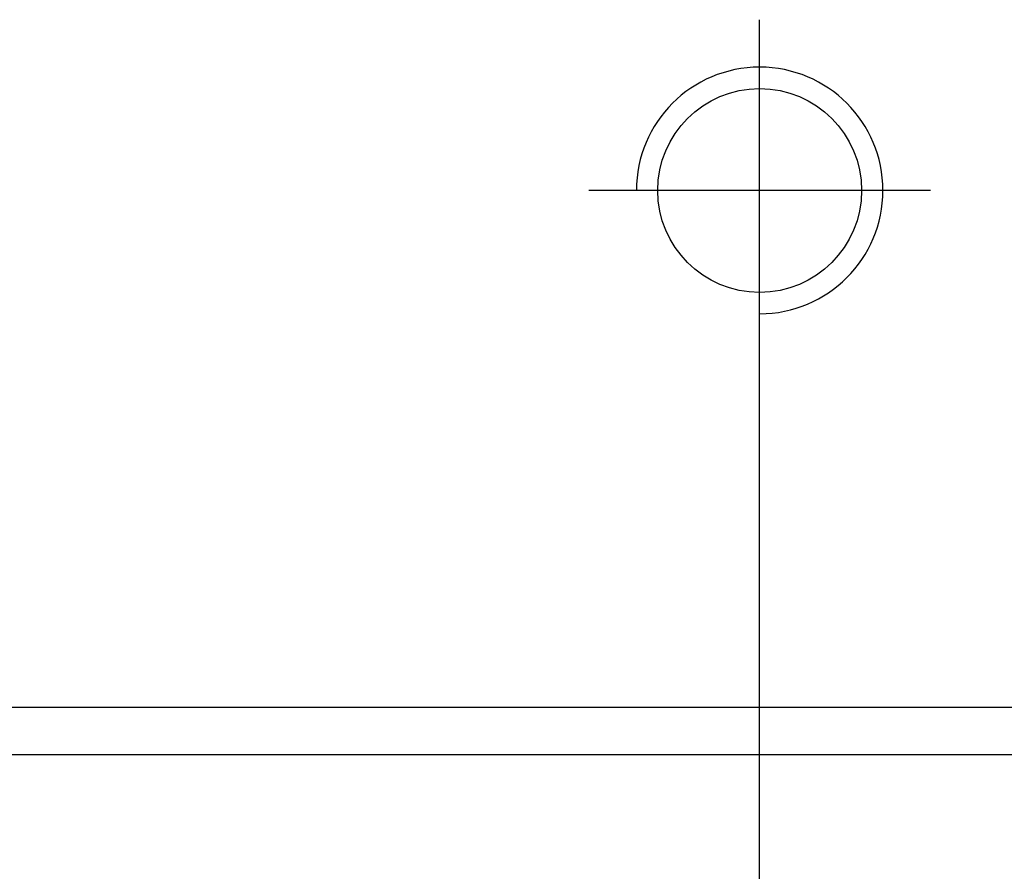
# Model space of a CAD drawing. Header units: millimetres. Extents: x -1108 to 3135, y -1596 to 860.
# Tile 61 of 256: x -815 to -805, y -1249 to -1240. Entities that reach past the tile are written whole.
import ezdxf

# ---------------------------------------------------------------- set-up
doc = ezdxf.new("R2010")
doc.units = ezdxf.units.MM
doc.layers.get('0').update_dxf_attribs({"linetype": 'CONTINUOUS'})

msp = doc.modelspace()

# ---------------------------------------------------------------- linework, layer by layer
at = {"ltscale": 0.2}
for p, q in [((-807.612, -1243.587), (-807.612, -1239.987)), ((-807.612, -1267.199), (-807.612, -1241.449)), ((-805.812, -1241.787), (-809.412, -1241.787))]:
    msp.add_line(p, q, dxfattribs=at)
at = {"linetype": 'Continuous'}
msp.add_line((-619.124, -1247.237), (-877.612, -1247.237), dxfattribs=at)
msp.add_circle((-807.612, -1241.787), 1.075, dxfattribs=at)
msp.add_arc((-807.612, -1241.787), 1.3, 270, 180)
msp.add_open_spline([(-619.245, -1247.737), (-877.612, -1247.737)], degree=1, dxfattribs=at)

doc.saveas('drawing.dxf')
